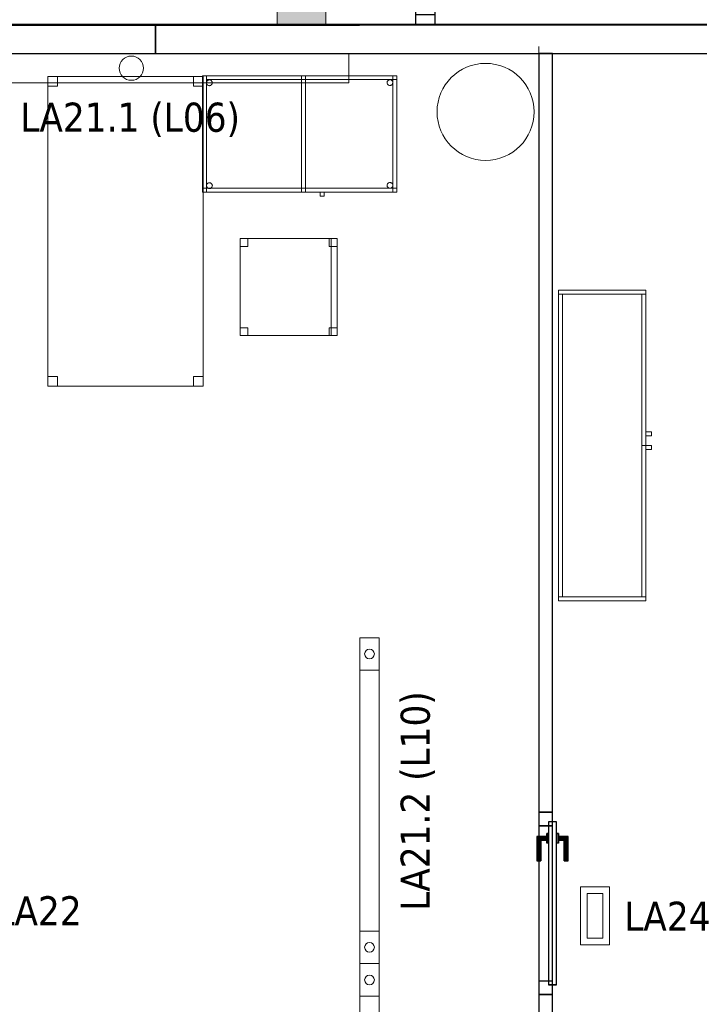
# Model space of a CAD drawing. Header units: metres. Extents: x 391.1 to 427.5, y 12.8 to 28.4.
# Tile 230 of 234: x 413.7 to 417.2, y 19.3 to 24.4. Entities that reach past the tile are written whole.
import ezdxf

# ---------------------------------------------------------------- set-up
doc = ezdxf.new("R2010")
doc.units = ezdxf.units.M
doc.layers.add('01_CARPINTERIA', color=5, linetype='Continuous', lineweight=25, true_color=0x0000ff)
doc.layers.add('01_SUELOS', color=7, linetype='Continuous', lineweight=25, true_color=0x007f00)
for name, color, linetype, lineweight in [('02_MOBILIARIO', 7, 'Continuous', 18), ('A-COLS-____-MCUT', 7, 'Continuous', 18), ('A-COLS-____-OTLN', 7, 'Continuous', 18), ('A-DETL-____-MBND', 7, 'Continuous', 18), ('A-DETL-GENF-OTLN', 7, 'Continuous', 18), ('A-GENM-____-OTLN', 7, 'Continuous', 18), ('A-WALL-____-MCUT', 7, 'Continuous', 25), ('A-WALL-____-OTLN', 7, 'Continuous', 25), ('E-LITE-____-IDEN', 7, 'Continuous', 30), ('E-LITE-EQPM-IDEN', 7, 'Continuous', 30), ('Mobiliario', 7, 'Continuous', 18)]:
    doc.layers.add(name, color=color, linetype=linetype, lineweight=lineweight)
doc.styles.add('Tahoma_4', font='tahoma.ttf', dxfattribs={"height": 0.15})

# ---------------------------------------------------------------- blocks, each defined once
blk = doc.blocks.new('Family - Cadira d_Oficina_PA-152077-03_ENLLUMENAT_P0A')
at = {"layer": 'A-DETL-____-MBND', "color": 253, "true_color": 0xaaaaaa}
for p, q in [((0, 0), (0, 0.5)), ((0, 0.5), (0.5, 0.5)), ((0.5, 0.5), (0, 0.5)), ((0, 0.5), (0, 0)), ((0, 0.46), (0, 0.5)), ((0, 0.5), (0.04, 0.5)), ((0, 0.5), (0, 0.46)), ((0.04, 0.5), (0, 0.5)), ((0.04, 0.46), (0, 0.46)), ((0, 0.46), (0.04, 0.46)), ((0.04, 0.5), (0.04, 0.46)), ((0.04, 0.46), (0.04, 0.5)), ((0.46, 0.46), (0.46, 0.5)), ((0.46, 0.5), (0.5, 0.5)), ((0.46, 0.5), (0.46, 0.46)), ((0.5, 0.5), (0.46, 0.5)), ((0.5, 0.46), (0.46, 0.46)), ((0.46, 0.46), (0.5, 0.46)), ((0.47, 0), (0.47, 0.5)), ((0.47, 0.5), (0.5, 0.5)), ((0.47, 0.5), (0.47, 0)), ((0.5, 0.5), (0.47, 0.5)), ((0.5, 0.5), (0.5, 0)), ((0.5, 0), (0.5, 0.5)), ((0.5, 0.5), (0.5, 0)), ((0.5, 0), (0.5, 0.5)), ((0.5, 0.5), (0.5, 0.46)), ((0.5, 0.46), (0.5, 0.5)), ((0, 0), (0, 0.04)), ((0, 0.04), (0.04, 0.04)), ((0, 0.04), (0, 0)), ((0.04, 0.04), (0, 0.04)), ((0.5, 0), (0, 0)), ((0, 0), (0.5, 0)), ((0.04, 0), (0, 0)), ((0, 0), (0.04, 0)), ((0.04, 0.04), (0.04, 0)), ((0.04, 0), (0.04, 0.04)), ((0.46, 0), (0.46, 0.04)), ((0.46, 0.04), (0.5, 0.04)), ((0.46, 0.04), (0.46, 0)), ((0.5, 0.04), (0.46, 0.04)), ((0.5, 0), (0.46, 0)), ((0.46, 0), (0.5, 0)), ((0.47, 0), (0.5, 0)), ((0.5, 0.04), (0.5, 0)), ((0.5, 0), (0.5, 0.04)), ((0.5, 0), (0.47, 0))]:
    blk.add_line(p, q, dxfattribs=at)
blk = doc.blocks.new('Family - Evans PA-152100-03_ENLLUMENAT_P0A')
at = {"layer": 'A-WALL-____-MCUT', "color": 253, "true_color": 0xaaaaaa}
for p, q in [((1.4919, 0.15), (0, 0.15)), ((0, 0.15), (0, 0)), ((1.4919, 0), (1.4919, 0.15)), ((3.2319, 0.15), (3.2319, 0)), ((3.607, 0.15), (3.2319, 0.15)), ((3.607, 0), (3.607, 0.15)), ((0, 0), (1.4919, 0)), ((3.2319, 0), (3.607, 0))]:
    blk.add_line(p, q, dxfattribs=at)
at = {"layer": 'A-WALL-____-OTLN', "color": 253, "true_color": 0xaaaaaa}
for p, q in [((3.607, 0.15), (0, 0.15)), ((0, 0.15), (0, 0)), ((3.2319, 0.15), (1.4919, 0.15)), ((1.4919, 0.15), (1.4919, 0)), ((3.2319, 0.15), (3.2319, 0)), ((3.607, 0), (3.607, 0.15)), ((0, 0), (3.607, 0)), ((1.4919, 0), (3.2319, 0))]:
    blk.add_line(p, q, dxfattribs=at)
at = {"layer": 'A-WALL-____-OTLN', "color": 253, "lineweight": 18, "true_color": 0xaaaaaa}
blk.add_line((0, 0), (3.607, 0), dxfattribs=at)
blk = doc.blocks.new('Family - LONDR55-XX_ZZ-ARQ-CAA-M3D-Londres55-152116-03_ENLLUMENAT_P0A')
at = {"layer": '01_CARPINTERIA', "color": 161, "true_color": 0xaaaaff}
for p, q in [((0.1263, 0.1487), (0.125, 0.15)), ((0.125, 0.15), (0.125, 0.1)), ((0.125, 0.15), (0.1263, 0.1487)), ((0.25, 0.15), (0.125, 0.15)), ((0.13, 0.145), (0.1263, 0.1487)), ((0.1263, 0.1487), (0.1263, 0.1)), ((0.1263, 0.1487), (0.1263, 0.1)), ((0.1263, 0.1487), (0.13, 0.145)), ((0.25, 0.1487), (0.1263, 0.1487)), ((0.25, 0.1487), (0.1263, 0.1487)), ((0.135, 0.14), (0.13, 0.145)), ((0.13, 0.145), (0.13, 0.1)), ((0.13, 0.145), (0.13, 0.1)), ((0.13, 0.145), (0.135, 0.14)), ((0.25, 0.145), (0.13, 0.145)), ((0.25, 0.145), (0.13, 0.145)), ((0.135, 0.1), (0.135, 0.14)), ((0.135, 0.14), (0.135, 0.1)), ((0.135, 0.14), (0.14, 0.135)), ((0.14, 0.135), (0.135, 0.14)), ((0.135, 0.14), (0.25, 0.14)), ((0.25, 0.14), (0.135, 0.14)), ((0.14, 0.135), (0.14, 0.1)), ((0.14, 0.135), (0.1437, 0.1313)), ((0.1437, 0.1313), (0.14, 0.135)), ((0.14, 0.135), (0.14, 0.1)), ((0.25, 0.135), (0.14, 0.135)), ((0.25, 0.135), (0.14, 0.135)), ((0.1437, 0.1313), (0.1437, 0.1)), ((0.1437, 0.1313), (0.145, 0.13)), ((0.145, 0.13), (0.1437, 0.1313)), ((0.1437, 0.1313), (0.1437, 0.1)), ((0.25, 0.1313), (0.1437, 0.1313)), ((0.25, 0.1313), (0.1437, 0.1313)), ((0.145, 0.13), (0.145, 0.1)), ((0.25, 0.13), (0.145, 0.13)), ((0.25, 0.1487), (0.25, 0.15)), ((0.25, 0.15), (0.25, 0.1487)), ((0.25, 0.145), (0.25, 0.1487)), ((0.25, 0.1487), (0.25, 0.145)), ((0.25, 0.145), (0.25, 0.14)), ((0.25, 0.14), (0.25, 0.145)), ((0.25, 0.14), (0.25, 0.135)), ((0.25, 0.135), (0.25, 0.14)), ((0.25, 0.135), (0.25, 0.1313)), ((0.25, 0.1313), (0.25, 0.135)), ((0.25, 0.1313), (0.25, 0.13)), ((0.25, 0.13), (0.25, 0.1313)), ((0.07, 0.07), (0, 0.07)), ((0, 0.07), (0, 0)), ((0.07, 0.07), (0, 0.07)), ((0, 0.07), (0, 0)), ((0.89, 0.09), (0.05, 0.09)), ((0.05, 0.09), (0.05, 0.05)), ((0.89, 0.09), (0.05, 0.09)), ((0.05, 0.09), (0.05, 0.05)), ((0.07, 0), (0.07, 0.07)), ((0.07, 0.07), (0.07, 0)), ((0.16, 0.1), (0.11, 0.1)), ((0.11, 0.1), (0.16, 0.1)), ((0.11, 0.1), (0.11, 0.09)), ((0.11, 0.09), (0.11, 0.1)), ((0.16, 0.09), (0.11, 0.09)), ((0.11, 0.09), (0.16, 0.09)), ((0.1263, 0.1), (0.125, 0.1)), ((0.125, 0.1), (0.1263, 0.1)), ((0.13, 0.1), (0.1263, 0.1)), ((0.1263, 0.1), (0.13, 0.1)), ((0.135, 0.1), (0.13, 0.1)), ((0.13, 0.1), (0.135, 0.1)), ((0.14, 0.1), (0.135, 0.1)), ((0.135, 0.1), (0.14, 0.1)), ((0.14, 0.1), (0.1437, 0.1)), ((0.1437, 0.1), (0.14, 0.1)), ((0.1437, 0.1), (0.145, 0.1)), ((0.145, 0.1), (0.1437, 0.1)), ((0.16, 0.1), (0.16, 0.09)), ((0.16, 0.1), (0.16, 0.09)), ((0.94, 0.07), (0.87, 0.07)), ((0.87, 0.07), (0.87, 0)), ((0.94, 0.07), (0.87, 0.07)), ((0.87, 0.07), (0.87, 0)), ((0.89, 0.05), (0.89, 0.09)), ((0.89, 0.09), (0.89, 0.05)), ((0.94, 0), (0.94, 0.07)), ((0.94, 0.07), (0.94, 0)), ((0, 0), (0.07, 0)), ((0, 0), (0.07, 0)), ((0.05, 0.05), (0.89, 0.05)), ((0.05, 0.05), (0.89, 0.05)), ((0.11, 0.05), (0.16, 0.05)), ((0.16, 0.05), (0.11, 0.05)), ((0.11, 0.05), (0.11, 0.04)), ((0.11, 0.04), (0.11, 0.05)), ((0.11, 0.04), (0.16, 0.04)), ((0.16, 0.04), (0.11, 0.04)), ((0.1263, 0.04), (0.125, 0.04)), ((0.125, 0.04), (0.1263, 0.04)), ((0.125, 0.04), (0.125, -0.01)), ((0.13, 0.04), (0.1263, 0.04)), ((0.1263, 0.04), (0.13, 0.04)), ((0.1263, 0.04), (0.1263, -0.0087)), ((0.1263, 0.04), (0.1263, -0.0087)), ((0.13, 0.04), (0.135, 0.04)), ((0.135, 0.04), (0.13, 0.04)), ((0.13, 0.04), (0.13, -0.005)), ((0.13, 0.04), (0.13, -0.005)), ((0.13, -0.005), (0.135, 0)), ((0.135, 0), (0.13, -0.005)), ((0.135, 0.04), (0.14, 0.04)), ((0.14, 0.04), (0.135, 0.04)), ((0.135, 0), (0.135, 0.04)), ((0.135, 0.04), (0.135, 0)), ((0.14, 0.005), (0.135, 0)), ((0.135, 0), (0.14, 0.005)), ((0.25, 0), (0.135, 0)), ((0.135, 0), (0.25, 0)), ((0.14, 0.04), (0.1437, 0.04)), ((0.1437, 0.04), (0.14, 0.04)), ((0.14, 0.04), (0.14, 0.005)), ((0.14, 0.04), (0.14, 0.005)), ((0.1437, 0.0087), (0.14, 0.005)), ((0.14, 0.005), (0.1437, 0.0087)), ((0.14, 0.005), (0.25, 0.005)), ((0.14, 0.005), (0.25, 0.005)), ((0.1437, 0.04), (0.145, 0.04)), ((0.145, 0.04), (0.1437, 0.04)), ((0.1437, 0.04), (0.1437, 0.0087)), ((0.1437, 0.04), (0.1437, 0.0087)), ((0.145, 0.01), (0.1437, 0.0087)), ((0.1437, 0.0087), (0.145, 0.01)), ((0.1437, 0.0087), (0.25, 0.0087)), ((0.1437, 0.0087), (0.25, 0.0087)), ((0.145, 0.04), (0.145, 0.01)), ((0.145, 0.01), (0.25, 0.01)), ((0.16, 0.05), (0.16, 0.04)), ((0.16, 0.05), (0.16, 0.04)), ((0.25, 0.0087), (0.25, 0.01)), ((0.25, 0.01), (0.25, 0.0087)), ((0.25, 0.005), (0.25, 0.0087)), ((0.25, 0.0087), (0.25, 0.005)), ((0.25, 0.005), (0.25, 0)), ((0.25, 0), (0.25, 0.005)), ((0.25, 0), (0.25, -0.005)), ((0.25, -0.005), (0.25, 0)), ((0.87, 0), (0.94, 0)), ((0.87, 0), (0.94, 0)), ((0.125, -0.01), (0.1263, -0.0087)), ((0.1263, -0.0087), (0.125, -0.01)), ((0.125, -0.01), (0.25, -0.01)), ((0.1263, -0.0087), (0.13, -0.005)), ((0.13, -0.005), (0.1263, -0.0087)), ((0.1263, -0.0087), (0.25, -0.0087)), ((0.1263, -0.0087), (0.25, -0.0087)), ((0.13, -0.005), (0.25, -0.005)), ((0.13, -0.005), (0.25, -0.005)), ((0.25, -0.005), (0.25, -0.0087)), ((0.25, -0.0087), (0.25, -0.005)), ((0.25, -0.0087), (0.25, -0.01)), ((0.25, -0.01), (0.25, -0.0087))]:
    blk.add_line(p, q, dxfattribs=at)
blk = doc.blocks.new('Family - Porta PA-152117-03_ENLLUMENAT_P0A')
blk.add_blockref('Family - LONDR55-XX_ZZ-ARQ-CAA-M3D-Londres55-152116-03_ENLLUMENAT_P0A', (0, 0))
blk = doc.blocks.new('Family - Pilar PA-152146-03_ENLLUMENAT_P0A')
at = {"layer": 'A-COLS-____-MCUT', "color": 253, "true_color": 0xaaaaaa}
for start, end in [(360, 180), (180, 360)]:
    blk.add_arc((0.25, 0.25), 0.25, start, end, dxfattribs=at)
at = {"layer": 'A-COLS-____-OTLN', "color": 253, "true_color": 0xaaaaaa}
for start, end in [(360, 180), (180, 360)]:
    blk.add_arc((0.25, 0.25), 0.25, start, end, dxfattribs=at)
blk = doc.blocks.new('Family - Evans PA-152164-03_ENLLUMENAT_P0A')
at = {"layer": 'A-WALL-____-MCUT', "color": 253, "true_color": 0xaaaaaa}
for p, q in [((0.05, 0.1), (0, 0.1)), ((0, 0.1), (0, 0)), ((0.05, 0), (0.05, 0.1)), ((0.99, 0.1), (0.99, 0)), ((1.54, 0.1), (0.99, 0.1)), ((1.54, 0), (1.54, 0.1)), ((0, 0), (0.05, 0)), ((0.99, 0), (1.54, 0))]:
    blk.add_line(p, q, dxfattribs=at)
at = {"layer": 'A-WALL-____-OTLN', "color": 253, "true_color": 0xaaaaaa}
for p, q in [((1.54, 0.1), (0, 0.1)), ((0, 0.1), (0, 0)), ((0.05, 0), (0.05, 0.1)), ((0.99, 0.1), (0.05, 0.1)), ((0.99, 0), (0.99, 0.1)), ((1.54, 0), (1.54, 0.1)), ((0, 0), (1.54, 0)), ((0.05, 0), (0.99, 0))]:
    blk.add_line(p, q, dxfattribs=at)
at = {"layer": 'A-WALL-____-OTLN', "color": 253, "lineweight": 18, "true_color": 0xaaaaaa}
blk.add_line((0, 0), (1.54, 0), dxfattribs=at)
blk = doc.blocks.new('Family - Taula 160X80_PA-152273-03_ENLLUMENAT_P0A')
at = {"layer": 'A-DETL-____-MBND', "color": 253, "true_color": 0xaaaaaa}
for p, q in [((0, 1.5469), (0, 1.5969)), ((0, 1.5969), (0.05, 1.5969)), ((0, 1.5969), (0, 1.5469)), ((0.05, 1.5969), (0, 1.5969)), ((0, 0), (0, 1.5969)), ((0, 1.5969), (0.8001, 1.5969)), ((0, 1.5969), (0, 0)), ((0.8001, 1.5969), (0, 1.5969)), ((0.05, 1.5969), (0.05, 1.5469)), ((0.05, 1.5469), (0.05, 1.5969)), ((0.7501, 1.5469), (0.7501, 1.5969)), ((0.7501, 1.5969), (0.8001, 1.5969)), ((0.7501, 1.5969), (0.7501, 1.5469)), ((0.8001, 1.5969), (0.7501, 1.5969)), ((0.8001, 1.5969), (0.8001, 0)), ((0.8001, 0), (0.8001, 1.5969)), ((0.8001, 1.5969), (0.8001, 1.5469)), ((0.8001, 1.5469), (0.8001, 1.5969)), ((0.05, 1.5469), (0, 1.5469)), ((0, 1.5469), (0.05, 1.5469)), ((0.8001, 1.5469), (0.7501, 1.5469)), ((0.7501, 1.5469), (0.8001, 1.5469)), ((0, 0), (0, 0.05)), ((0, 0.05), (0.05, 0.05)), ((0, 0.05), (0, 0)), ((0.05, 0.05), (0, 0.05)), ((0.05, 0), (0, 0)), ((0, 0), (0.05, 0)), ((0.8001, 0), (0, 0)), ((0, 0), (0.8001, 0)), ((0.05, 0.05), (0.05, 0)), ((0.05, 0), (0.05, 0.05)), ((0.7501, 0), (0.7501, 0.05)), ((0.7501, 0.05), (0.8001, 0.05)), ((0.7501, 0.05), (0.7501, 0)), ((0.8001, 0.05), (0.7501, 0.05)), ((0.8001, 0), (0.7501, 0)), ((0.7501, 0), (0.8001, 0)), ((0.8001, 0.05), (0.8001, 0)), ((0.8001, 0), (0.8001, 0.05))]:
    blk.add_line(p, q, dxfattribs=at)
blk = doc.blocks.new('Family - LONDR55-XX_ZZ-ARQ-CAA-M3D-Londres55-152321-03_ENLLUMENAT_P0A')
at = {"layer": '01_SUELOS', "color": 9, "true_color": 0xaad4aa}
for p, q in [((6.46, 0.7095), (17.78, 0.7159)), ((6.46, 0.7095), (17.78, 0.7159)), ((17.78, 0.7159), (6.46, 0.7095)), ((17.78, 0.7159), (6.46, 0.7095))]:
    blk.add_line(p, q, dxfattribs=at)
blk = doc.blocks.new('Family - Evans PA-152325-03_ENLLUMENAT_P0A')
at = {"layer": 'A-WALL-____-MCUT', "color": 253, "true_color": 0xaaaaaa}
for p, q in [((6.7, 0.15), (0, 0.15)), ((6.7, 0), (6.7, 0.15)), ((0, 0), (6.7, 0))]:
    blk.add_line(p, q, dxfattribs=at)
at = {"layer": 'A-WALL-____-OTLN', "color": 253, "true_color": 0xaaaaaa}
for p, q in [((6.7, 0.15), (0, 0.15)), ((6.7, 0), (6.7, 0.15)), ((0, 0), (6.7, 0))]:
    blk.add_line(p, q, dxfattribs=at)
at = {"layer": 'A-WALL-____-OTLN', "color": 253, "lineweight": 18, "true_color": 0xaaaaaa}
blk.add_line((0, 0), (6.7, 0), dxfattribs=at)
blk = doc.blocks.new('Family - Armai 160x45_PA-152386-03_ENLLUMENAT_P0A')
at = {"layer": '02_MOBILIARIO', "color": 253, "true_color": 0xaaaaaa}
for p, q in [((0, 1.58), (0, 1.6)), ((0, 1.6), (0.45, 1.6)), ((0, 0), (0, 1.6)), ((0, 1.6), (0, 0)), ((0, 1.6), (0.45, 1.6)), ((0.45, 1.6), (0, 1.6)), ((0.45, 1.58), (0, 1.58)), ((0, 0.02), (0, 1.58)), ((0, 1.58), (0.02, 1.58)), ((0.02, 1.58), (0.02, 0.02)), ((0.43, 0.8), (0.43, 1.58)), ((0.43, 1.58), (0.45, 1.58)), ((0.45, 1.58), (0.45, 1.6)), ((0.45, 1.6), (0.45, 0)), ((0.45, 0), (0.45, 1.6)), ((0.45, 1.58), (0.45, 0.8)), ((0.45, 0.85), (0.45, 0.87)), ((0.45, 0.87), (0.48, 0.87)), ((0.45, 0.87), (0.48, 0.87)), ((0.45, 0.87), (0.45, 0.85)), ((0.48, 0.87), (0.48, 0.85)), ((0.48, 0.85), (0.48, 0.87)), ((0.48, 0.85), (0.45, 0.85)), ((0.45, 0.85), (0.48, 0.85)), ((0.43, 0.02), (0.43, 0.8)), ((0.43, 0.8), (0.45, 0.8)), ((0.43, 0.8), (0.45, 0.8)), ((0.45, 0.8), (0.45, 0.02)), ((0.45, 0.78), (0.45, 0.8)), ((0.45, 0.8), (0.48, 0.8)), ((0.45, 0.8), (0.48, 0.8)), ((0.45, 0.8), (0.45, 0.78)), ((0.48, 0.78), (0.45, 0.78)), ((0.45, 0.78), (0.48, 0.78)), ((0.48, 0.8), (0.48, 0.78)), ((0.48, 0.78), (0.48, 0.8)), ((0, 0), (0, 0.02)), ((0, 0.02), (0.45, 0.02)), ((0, 0.02), (0.02, 0.02)), ((0.45, 0), (0, 0)), ((0, 0), (0.45, 0)), ((0.45, 0), (0, 0)), ((0.43, 0.02), (0.45, 0.02)), ((0.45, 0), (0.45, 0.02))]:
    blk.add_line(p, q, dxfattribs=at)
at = {"layer": 'Mobiliario', "color": 253, "true_color": 0xaaaaaa}
for p, q in [((0.45, 1.6), (0, 1.6)), ((0, 1.6), (0, 1.58)), ((0, 1.58), (0.45, 1.58)), ((0.02, 1.58), (0, 1.58)), ((0, 1.58), (0, 0.02)), ((0.02, 0.02), (0.02, 1.58)), ((0.45, 1.58), (0.43, 1.58)), ((0.43, 1.58), (0.43, 0.8)), ((0.45, 1.58), (0.45, 1.6)), ((0.45, 0.8), (0.45, 1.58)), ((0.45, 0.8), (0.43, 0.8)), ((0.43, 0.8), (0.43, 0.02)), ((0.43, 0.8), (0.45, 0.8)), ((0.45, 0.02), (0.45, 0.8)), ((0.45, 0.02), (0, 0.02)), ((0, 0.02), (0, 0)), ((0, 0.02), (0.02, 0.02)), ((0, 0), (0.45, 0)), ((0.43, 0.02), (0.45, 0.02)), ((0.45, 0), (0.45, 0.02))]:
    blk.add_line(p, q, dxfattribs=at)
blk = doc.blocks.new('Family - Evans PA-152414-03_ENLLUMENAT_P0A')
at = {"layer": 'A-WALL-____-MCUT', "color": 253, "true_color": 0xaaaaaa}
for p, q in [((3.9101, 0.07), (0, 0.07)), ((0, 0.07), (0, 0)), ((3.9101, 0), (3.9101, 0.07)), ((5.0426, 0.07), (4.8501, 0.07)), ((4.8501, 0.07), (4.8501, 0)), ((0, 0), (3.9101, 0)), ((4.8501, 0), (5.0426, 0))]:
    blk.add_line(p, q, dxfattribs=at)
at = {"layer": 'A-WALL-____-OTLN', "color": 253, "true_color": 0xaaaaaa}
for p, q in [((10.9592, 0.07), (0, 0.07)), ((0, 0.07), (0, 0)), ((3.9101, 0), (3.9101, 0.07)), ((4.8501, 0.07), (3.9101, 0.07)), ((4.8501, 0), (4.8501, 0.07)), ((0, 0), (10.9592, 0)), ((3.9101, 0), (4.8501, 0))]:
    blk.add_line(p, q, dxfattribs=at)
at = {"layer": 'A-WALL-____-OTLN', "color": 253, "lineweight": 18, "true_color": 0xaaaaaa}
blk.add_line((-0.0371, 0), (10.9592, 0), dxfattribs=at)
blk = doc.blocks.new('Family - Vano de puerta PA-152418-03_ENLLUMENAT_P0A')
at = {"layer": 'A-GENM-____-OTLN', "color": 253, "true_color": 0xaaaaaa}
for p, q in [((416.482, 20.2895), (416.412, 20.2895)), ((416.412, 20.2895), (416.412, 19.3495)), ((416.482, 20.2895), (416.412, 20.2895)), ((416.412, 19.3495), (416.412, 20.2895)), ((416.482, 19.3495), (416.482, 20.2895)), ((416.482, 20.2895), (416.482, 19.3495)), ((416.412, 19.3495), (416.482, 19.3495)), ((416.482, 19.3495), (416.412, 19.3495))]:
    blk.add_line(p, q, dxfattribs=at)
blk = doc.blocks.new('Family - LONDR55-XX_ZZ-ARQ-CAA-M3D-Londres55-152611-03_ENLLUMENAT_P0A')
at = {"layer": '01_SUELOS', "color": 9, "true_color": 0xaad4aa}
for p, q in [((21.9598, 11.109), (10.6397, 11.1025)), ((10.6397, 11.1025), (21.9598, 11.109))]:
    blk.add_line(p, q, dxfattribs=at)
blk = doc.blocks.new('Family - Taula 100X60_PA-152682-03_ENLLUMENAT_P0A')
at = {"layer": 'A-DETL-____-MBND', "color": 253, "true_color": 0xaaaaaa}
for p, q in [((0, 0.62), (0, 0.02)), ((0, 0.02), (0, 0.62)), ((1, 0.62), (0, 0.62)), ((0, 0.62), (1, 0.62)), ((0, 0.62), (0.02, 0.62)), ((0.02, 0.62), (0, 0.62)), ((0, 0.02), (0, 0.62)), ((0, 0.62), (0, 0.02)), ((0, 0.62), (0, 0.02)), ((0, 0.02), (0, 0.62)), ((1, 0.62), (0, 0.62)), ((0, 0.62), (1, 0.62)), ((0, 0.04), (0, 0.62)), ((0, 0.62), (1, 0.62)), ((1, 0.62), (0, 0.62)), ((0, 0.62), (0, 0.04)), ((0.02, 0.62), (0.02, 0.02)), ((0.02, 0.02), (0.02, 0.62)), ((0.02, 0.6), (0.02, 0.62)), ((0.02, 0.62), (0.02, 0.6)), ((0.02, 0.62), (1, 0.62)), ((1, 0.62), (0.02, 0.62)), ((0.51, 0.62), (0.53, 0.62)), ((0.53, 0.62), (0.51, 0.62)), ((0.51, 0.02), (0.51, 0.62)), ((0.51, 0.62), (0.51, 0.02)), ((0.51, 0.62), (0.53, 0.62)), ((0.53, 0.62), (0.51, 0.62)), ((0.51, 0.04), (0.51, 0.62)), ((0.51, 0.62), (0.51, 0.04)), ((0.53, 0.62), (0.53, 0.02)), ((0.53, 0.02), (0.53, 0.62)), ((0.53, 0.62), (0.53, 0.04)), ((0.53, 0.04), (0.53, 0.62)), ((0.98, 0.62), (1, 0.62)), ((1, 0.62), (0.98, 0.62)), ((0.98, 0.02), (0.98, 0.62)), ((0.98, 0.62), (0.98, 0.02)), ((1, 0.02), (1, 0.62)), ((1, 0.62), (1, 0.02)), ((1, 0.02), (1, 0.62)), ((1, 0.62), (1, 0.02)), ((1, 0.62), (1, 0.02)), ((1, 0.02), (1, 0.62)), ((1, 0.62), (1, 0.6)), ((1, 0.62), (1, 0.6)), ((1, 0.62), (1, 0.04)), ((1, 0.04), (1, 0.62)), ((1, 0.6), (0.02, 0.6)), ((0.02, 0.6), (1, 0.6)), ((0.0201, 0.5838), (0.0203, 0.5864)), ((0.0203, 0.5864), (0.0201, 0.5838)), ((0.0203, 0.5812), (0.0201, 0.5838)), ((0.0201, 0.5838), (0.0203, 0.5812)), ((0.0203, 0.5864), (0.021, 0.5889)), ((0.021, 0.5889), (0.0203, 0.5864)), ((0.021, 0.5787), (0.0203, 0.5812)), ((0.0203, 0.5812), (0.021, 0.5787)), ((0.021, 0.5889), (0.0221, 0.5913)), ((0.0221, 0.5913), (0.021, 0.5889)), ((0.0221, 0.5764), (0.021, 0.5787)), ((0.021, 0.5787), (0.0221, 0.5764)), ((0.0221, 0.5913), (0.0236, 0.5934)), ((0.0236, 0.5934), (0.0221, 0.5913)), ((0.0236, 0.5742), (0.0221, 0.5764)), ((0.0221, 0.5764), (0.0236, 0.5742)), ((0.0236, 0.5934), (0.0254, 0.5953)), ((0.0254, 0.5953), (0.0236, 0.5934)), ((0.0254, 0.5724), (0.0236, 0.5742)), ((0.0236, 0.5742), (0.0254, 0.5724)), ((0.0254, 0.5953), (0.0275, 0.5968)), ((0.0275, 0.5968), (0.0254, 0.5953)), ((0.0275, 0.5709), (0.0254, 0.5724)), ((0.0254, 0.5724), (0.0275, 0.5709)), ((0.0275, 0.5968), (0.0299, 0.5979)), ((0.0299, 0.5979), (0.0275, 0.5968)), ((0.0299, 0.5698), (0.0275, 0.5709)), ((0.0275, 0.5709), (0.0299, 0.5698)), ((0.0299, 0.5979), (0.0324, 0.5985)), ((0.0324, 0.5985), (0.0299, 0.5979)), ((0.0324, 0.5691), (0.0299, 0.5698)), ((0.0299, 0.5698), (0.0324, 0.5691)), ((0.0324, 0.5985), (0.035, 0.5988)), ((0.035, 0.5988), (0.0324, 0.5985)), ((0.035, 0.5689), (0.0324, 0.5691)), ((0.0324, 0.5691), (0.035, 0.5689)), ((0.035, 0.5988), (0.0376, 0.5985)), ((0.0376, 0.5985), (0.035, 0.5988)), ((0.0376, 0.5691), (0.035, 0.5689)), ((0.035, 0.5689), (0.0376, 0.5691)), ((0.0376, 0.5985), (0.0401, 0.5979)), ((0.0401, 0.5979), (0.0376, 0.5985)), ((0.0401, 0.5698), (0.0376, 0.5691)), ((0.0376, 0.5691), (0.0401, 0.5698)), ((0.0401, 0.5979), (0.0425, 0.5968)), ((0.0425, 0.5968), (0.0401, 0.5979)), ((0.0425, 0.5709), (0.0401, 0.5698)), ((0.0401, 0.5698), (0.0425, 0.5709)), ((0.0425, 0.5968), (0.0446, 0.5953)), ((0.0446, 0.5953), (0.0425, 0.5968)), ((0.0446, 0.5724), (0.0425, 0.5709)), ((0.0425, 0.5709), (0.0446, 0.5724)), ((0.0446, 0.5953), (0.0464, 0.5934)), ((0.0464, 0.5934), (0.0446, 0.5953)), ((0.0464, 0.5742), (0.0446, 0.5724)), ((0.0446, 0.5724), (0.0464, 0.5742)), ((0.0464, 0.5934), (0.0479, 0.5913)), ((0.0479, 0.5913), (0.0464, 0.5934)), ((0.0479, 0.5764), (0.0464, 0.5742)), ((0.0464, 0.5742), (0.0479, 0.5764)), ((0.0479, 0.5913), (0.049, 0.5889)), ((0.049, 0.5889), (0.0479, 0.5913)), ((0.049, 0.5787), (0.0479, 0.5764)), ((0.0479, 0.5764), (0.049, 0.5787)), ((0.049, 0.5889), (0.0497, 0.5864)), ((0.0497, 0.5864), (0.049, 0.5889)), ((0.0497, 0.5812), (0.049, 0.5787)), ((0.049, 0.5787), (0.0497, 0.5812)), ((0.0497, 0.5864), (0.0499, 0.5838)), ((0.0499, 0.5838), (0.0497, 0.5864)), ((0.0499, 0.5838), (0.0497, 0.5812)), ((0.0497, 0.5812), (0.0499, 0.5838)), ((0.9498, 0.585), (0.95, 0.5876)), ((0.95, 0.5876), (0.9498, 0.585)), ((0.95, 0.5824), (0.9498, 0.585)), ((0.9498, 0.585), (0.95, 0.5824)), ((0.95, 0.5876), (0.9507, 0.5901)), ((0.9507, 0.5901), (0.95, 0.5876)), ((0.9507, 0.5799), (0.95, 0.5824)), ((0.95, 0.5824), (0.9507, 0.5799)), ((0.9507, 0.5901), (0.9518, 0.5925)), ((0.9518, 0.5925), (0.9507, 0.5901)), ((0.9518, 0.5776), (0.9507, 0.5799)), ((0.9507, 0.5799), (0.9518, 0.5776)), ((0.9518, 0.5925), (0.9533, 0.5946)), ((0.9533, 0.5946), (0.9518, 0.5925)), ((0.9533, 0.5754), (0.9518, 0.5776)), ((0.9518, 0.5776), (0.9533, 0.5754)), ((0.9533, 0.5946), (0.9551, 0.5965)), ((0.9551, 0.5965), (0.9533, 0.5946)), ((0.9551, 0.5736), (0.9533, 0.5754)), ((0.9533, 0.5754), (0.9551, 0.5736)), ((0.9551, 0.5965), (0.9572, 0.598)), ((0.9572, 0.598), (0.9551, 0.5965)), ((0.9572, 0.5721), (0.9551, 0.5736)), ((0.9551, 0.5736), (0.9572, 0.5721)), ((0.9572, 0.598), (0.9596, 0.5991)), ((0.9596, 0.5991), (0.9572, 0.598)), ((0.9596, 0.571), (0.9572, 0.5721)), ((0.9572, 0.5721), (0.9596, 0.571)), ((0.9596, 0.5991), (0.9621, 0.5997)), ((0.9621, 0.5997), (0.9596, 0.5991)), ((0.9621, 0.5703), (0.9596, 0.571)), ((0.9596, 0.571), (0.9621, 0.5703)), ((0.9621, 0.5997), (0.9647, 0.6)), ((0.9647, 0.6), (0.9621, 0.5997)), ((0.9647, 0.5701), (0.9621, 0.5703)), ((0.9621, 0.5703), (0.9647, 0.5701)), ((0.9647, 0.6), (0.9673, 0.5997)), ((0.9673, 0.5997), (0.9647, 0.6)), ((0.9673, 0.5703), (0.9647, 0.5701)), ((0.9647, 0.5701), (0.9673, 0.5703)), ((0.9673, 0.5997), (0.9698, 0.5991)), ((0.9698, 0.5991), (0.9673, 0.5997)), ((0.9698, 0.571), (0.9673, 0.5703)), ((0.9673, 0.5703), (0.9698, 0.571)), ((0.9698, 0.5991), (0.9722, 0.598)), ((0.9722, 0.598), (0.9698, 0.5991)), ((0.9722, 0.5721), (0.9698, 0.571)), ((0.9698, 0.571), (0.9722, 0.5721)), ((0.9722, 0.598), (0.9743, 0.5965)), ((0.9743, 0.5965), (0.9722, 0.598)), ((0.9743, 0.5736), (0.9722, 0.5721)), ((0.9722, 0.5721), (0.9743, 0.5736)), ((0.9743, 0.5965), (0.9762, 0.5946)), ((0.9762, 0.5946), (0.9743, 0.5965)), ((0.9762, 0.5754), (0.9743, 0.5736)), ((0.9743, 0.5736), (0.9762, 0.5754)), ((0.9762, 0.5946), (0.9776, 0.5925)), ((0.9776, 0.5925), (0.9762, 0.5946)), ((0.9776, 0.5776), (0.9762, 0.5754)), ((0.9762, 0.5754), (0.9776, 0.5776)), ((0.9776, 0.5925), (0.9787, 0.5901)), ((0.9787, 0.5901), (0.9776, 0.5925)), ((0.9787, 0.5799), (0.9776, 0.5776)), ((0.9776, 0.5776), (0.9787, 0.5799)), ((0.9787, 0.5901), (0.9794, 0.5876)), ((0.9794, 0.5876), (0.9787, 0.5901)), ((0.9794, 0.5824), (0.9787, 0.5799)), ((0.9787, 0.5799), (0.9794, 0.5824)), ((0.9794, 0.5876), (0.9796, 0.585)), ((0.9796, 0.585), (0.9794, 0.5876)), ((0.9796, 0.585), (0.9794, 0.5824)), ((0.9794, 0.5824), (0.9796, 0.585)), ((0.0201, 0.0538), (0.0203, 0.0564)), ((0.0203, 0.0564), (0.0201, 0.0538)), ((0.0203, 0.0512), (0.0201, 0.0538)), ((0.0201, 0.0538), (0.0203, 0.0512)), ((0.0203, 0.0564), (0.021, 0.0589)), ((0.021, 0.0589), (0.0203, 0.0564)), ((0.021, 0.0487), (0.0203, 0.0512)), ((0.0203, 0.0512), (0.021, 0.0487)), ((0.021, 0.0589), (0.0221, 0.0613)), ((0.0221, 0.0613), (0.021, 0.0589)), ((0.0221, 0.0613), (0.0236, 0.0634)), ((0.0236, 0.0634), (0.0221, 0.0613)), ((0.0236, 0.0634), (0.0254, 0.0653)), ((0.0254, 0.0653), (0.0236, 0.0634)), ((0.0254, 0.0653), (0.0275, 0.0668)), ((0.0275, 0.0668), (0.0254, 0.0653)), ((0.0275, 0.0668), (0.0299, 0.0679)), ((0.0299, 0.0679), (0.0275, 0.0668)), ((0.0299, 0.0679), (0.0324, 0.0685)), ((0.0324, 0.0685), (0.0299, 0.0679)), ((0.0324, 0.0685), (0.035, 0.0688)), ((0.035, 0.0688), (0.0324, 0.0685)), ((0.035, 0.0688), (0.0376, 0.0685)), ((0.0376, 0.0685), (0.035, 0.0688)), ((0.0376, 0.0685), (0.0401, 0.0679)), ((0.0401, 0.0679), (0.0376, 0.0685)), ((0.0401, 0.0679), (0.0425, 0.0668)), ((0.0425, 0.0668), (0.0401, 0.0679)), ((0.0425, 0.0668), (0.0446, 0.0653)), ((0.0446, 0.0653), (0.0425, 0.0668)), ((0.0446, 0.0653), (0.0464, 0.0634)), ((0.0464, 0.0634), (0.0446, 0.0653)), ((0.0464, 0.0634), (0.0479, 0.0613)), ((0.0479, 0.0613), (0.0464, 0.0634)), ((0.0479, 0.0613), (0.049, 0.0589)), ((0.049, 0.0589), (0.0479, 0.0613)), ((0.049, 0.0589), (0.0497, 0.0564)), ((0.0497, 0.0564), (0.049, 0.0589)), ((0.0497, 0.0512), (0.049, 0.0487)), ((0.049, 0.0487), (0.0497, 0.0512)), ((0.0497, 0.0564), (0.0499, 0.0538)), ((0.0499, 0.0538), (0.0497, 0.0564)), ((0.0499, 0.0538), (0.0497, 0.0512)), ((0.0497, 0.0512), (0.0499, 0.0538)), ((0.9501, 0.055), (0.9503, 0.0576)), ((0.9503, 0.0576), (0.9501, 0.055)), ((0.9503, 0.0524), (0.9501, 0.055)), ((0.9501, 0.055), (0.9503, 0.0524)), ((0.9503, 0.0576), (0.951, 0.0601)), ((0.951, 0.0601), (0.9503, 0.0576)), ((0.951, 0.0499), (0.9503, 0.0524)), ((0.9503, 0.0524), (0.951, 0.0499)), ((0.951, 0.0601), (0.9521, 0.0625)), ((0.9521, 0.0625), (0.951, 0.0601)), ((0.9521, 0.0625), (0.9536, 0.0646)), ((0.9536, 0.0646), (0.9521, 0.0625)), ((0.9536, 0.0646), (0.9554, 0.0664)), ((0.9554, 0.0664), (0.9536, 0.0646)), ((0.9554, 0.0664), (0.9576, 0.0679)), ((0.9576, 0.0679), (0.9554, 0.0664)), ((0.9576, 0.0679), (0.9599, 0.069)), ((0.9599, 0.069), (0.9576, 0.0679)), ((0.9599, 0.069), (0.9625, 0.0697)), ((0.9625, 0.0697), (0.9599, 0.069)), ((0.9625, 0.0697), (0.965, 0.0699)), ((0.965, 0.0699), (0.9625, 0.0697)), ((0.965, 0.0699), (0.9676, 0.0697)), ((0.9676, 0.0697), (0.965, 0.0699)), ((0.9676, 0.0697), (0.9702, 0.069)), ((0.9702, 0.069), (0.9676, 0.0697)), ((0.9702, 0.069), (0.9725, 0.0679)), ((0.9725, 0.0679), (0.9702, 0.069)), ((0.9725, 0.0679), (0.9746, 0.0664)), ((0.9746, 0.0664), (0.9725, 0.0679)), ((0.9746, 0.0664), (0.9765, 0.0646)), ((0.9765, 0.0646), (0.9746, 0.0664)), ((0.9765, 0.0646), (0.978, 0.0625)), ((0.978, 0.0625), (0.9765, 0.0646)), ((0.978, 0.0625), (0.9791, 0.0601)), ((0.9791, 0.0601), (0.978, 0.0625)), ((0.9791, 0.0601), (0.9798, 0.0576)), ((0.9798, 0.0576), (0.9791, 0.0601)), ((0.9798, 0.0524), (0.9791, 0.0499)), ((0.9791, 0.0499), (0.9798, 0.0524)), ((0.9798, 0.0576), (0.98, 0.055)), ((0.98, 0.055), (0.9798, 0.0576)), ((0.98, 0.055), (0.9798, 0.0524)), ((0.9798, 0.0524), (0.98, 0.055)), ((1, 0.04), (0, 0.04)), ((0, 0.04), (1, 0.04)), ((0, 0.02), (1, 0.02)), ((1, 0.02), (0, 0.02)), ((0.02, 0.02), (0, 0.02)), ((0.02, 0.02), (0, 0.02)), ((0, 0.02), (1, 0.02)), ((1, 0.02), (0, 0.02)), ((0.0221, 0.0464), (0.021, 0.0487)), ((0.021, 0.0487), (0.0221, 0.0464)), ((0.0236, 0.0442), (0.0221, 0.0464)), ((0.0221, 0.0464), (0.0236, 0.0442)), ((0.0254, 0.0424), (0.0236, 0.0442)), ((0.0236, 0.0442), (0.0254, 0.0424)), ((0.0275, 0.0409), (0.0254, 0.0424)), ((0.0254, 0.0424), (0.0275, 0.0409)), ((0.0299, 0.0398), (0.0275, 0.0409)), ((0.0275, 0.0409), (0.0299, 0.0398)), ((0.0324, 0.0391), (0.0299, 0.0398)), ((0.0299, 0.0398), (0.0324, 0.0391)), ((0.035, 0.0389), (0.0324, 0.0391)), ((0.0324, 0.0391), (0.035, 0.0389)), ((0.0376, 0.0391), (0.035, 0.0389)), ((0.035, 0.0389), (0.0376, 0.0391)), ((0.0401, 0.0398), (0.0376, 0.0391)), ((0.0376, 0.0391), (0.0401, 0.0398)), ((0.0425, 0.0409), (0.0401, 0.0398)), ((0.0401, 0.0398), (0.0425, 0.0409)), ((0.0446, 0.0424), (0.0425, 0.0409)), ((0.0425, 0.0409), (0.0446, 0.0424)), ((0.0464, 0.0442), (0.0446, 0.0424)), ((0.0446, 0.0424), (0.0464, 0.0442)), ((0.0479, 0.0464), (0.0464, 0.0442)), ((0.0464, 0.0442), (0.0479, 0.0464)), ((0.049, 0.0487), (0.0479, 0.0464)), ((0.0479, 0.0464), (0.049, 0.0487)), ((0.51, 0.02), (0.51, 0.04)), ((0.51, 0.04), (0.51, 0.02)), ((0.51, 0.04), (1, 0.04)), ((1, 0.04), (0.51, 0.04)), ((0.53, 0.04), (0.51, 0.04)), ((0.53, 0.04), (0.51, 0.04)), ((0.53, 0.02), (0.51, 0.02)), ((0.53, 0.02), (0.51, 0.02)), ((1, 0.02), (0.51, 0.02)), ((0.51, 0.02), (1, 0.02)), ((0.6056, 0.02), (0.6256, 0.02)), ((0.6056, 0), (0.6056, 0.02)), ((0.6256, 0.02), (0.6056, 0.02)), ((0.6056, 0.02), (0.6056, 0)), ((0.6256, 0), (0.6056, 0)), ((0.6056, 0), (0.6256, 0)), ((0.6256, 0.02), (0.6256, 0)), ((0.6256, 0), (0.6256, 0.02)), ((0.9521, 0.0475), (0.951, 0.0499)), ((0.951, 0.0499), (0.9521, 0.0475)), ((0.9536, 0.0454), (0.9521, 0.0475)), ((0.9521, 0.0475), (0.9536, 0.0454)), ((0.9554, 0.0436), (0.9536, 0.0454)), ((0.9536, 0.0454), (0.9554, 0.0436)), ((0.9576, 0.0421), (0.9554, 0.0436)), ((0.9554, 0.0436), (0.9576, 0.0421)), ((0.9599, 0.041), (0.9576, 0.0421)), ((0.9576, 0.0421), (0.9599, 0.041)), ((0.9625, 0.0403), (0.9599, 0.041)), ((0.9599, 0.041), (0.9625, 0.0403)), ((0.965, 0.0401), (0.9625, 0.0403)), ((0.9625, 0.0403), (0.965, 0.0401)), ((0.9676, 0.0403), (0.965, 0.0401)), ((0.965, 0.0401), (0.9676, 0.0403)), ((0.9702, 0.041), (0.9676, 0.0403)), ((0.9676, 0.0403), (0.9702, 0.041)), ((0.9725, 0.0421), (0.9702, 0.041)), ((0.9702, 0.041), (0.9725, 0.0421)), ((0.9746, 0.0436), (0.9725, 0.0421)), ((0.9725, 0.0421), (0.9746, 0.0436)), ((0.9765, 0.0454), (0.9746, 0.0436)), ((0.9746, 0.0436), (0.9765, 0.0454)), ((0.978, 0.0475), (0.9765, 0.0454)), ((0.9765, 0.0454), (0.978, 0.0475)), ((0.9791, 0.0499), (0.978, 0.0475)), ((0.978, 0.0475), (0.9791, 0.0499)), ((1, 0.02), (0.98, 0.02)), ((1, 0.02), (0.98, 0.02)), ((1, 0.04), (1, 0.02)), ((1, 0.04), (1, 0.02))]:
    blk.add_line(p, q, dxfattribs=at)
blk = doc.blocks.new('LONDR55-XX_ZZ-ARQ-CAA-M3D-Londres55_ifc-1-03_ENLLUMENAT_P0A')
at = {"layer": '01_CARPINTERIA', "color": 253, "lineweight": 18, "true_color": 0xaaaaaa, "rotation": 270}
blk.add_blockref('Family - Porta PA-152117-03_ENLLUMENAT_P0A', (416.412, 20.2895), dxfattribs=at)
at = {"layer": '01_SUELOS', "color": 253, "lineweight": 18, "true_color": 0xaaaaaa}
for name, p in [('Family - LONDR55-XX_ZZ-ARQ-CAA-M3D-Londres55-152321-03_ENLLUMENAT_P0A', (403.3569, 23.6337)), ('Family - LONDR55-XX_ZZ-ARQ-CAA-M3D-Londres55-152611-03_ENLLUMENAT_P0A', (399.1772, 13.2406))]:
    blk.add_blockref(name, p, dxfattribs=at)
at = {"layer": '02_MOBILIARIO', "color": 253, "lineweight": 18, "true_color": 0xaaaaaa}
for name, p in [('Family - Taula 160X80_PA-152273-03_ENLLUMENAT_P0A', (413.8827, 22.4855)), ('Family - Taula 100X60_PA-152682-03_ENLLUMENAT_P0A', (414.6797, 23.4655)), ('Family - Cadira d_Oficina_PA-152077-03_ENLLUMENAT_P0A', (414.8721, 22.7461)), ('Family - Armai 160x45_PA-152386-03_ENLLUMENAT_P0A', (416.5127, 21.3796))]:
    blk.add_blockref(name, p, dxfattribs=at)
at = {"layer": 'A-COLS-____-OTLN', "color": 253, "lineweight": 18, "true_color": 0xaaaaaa}
blk.add_blockref('Family - Pilar PA-152146-03_ENLLUMENAT_P0A', (415.887, 23.6495), dxfattribs=at)
at = {"layer": 'A-GENM-____-OTLN', "color": 253, "lineweight": 18, "true_color": 0xaaaaaa}
blk.add_blockref('Family - Vano de puerta PA-152418-03_ENLLUMENAT_P0A', (0, 0), dxfattribs=at)
at = {"layer": 'A-WALL-____-OTLN', "color": 253, "lineweight": 18, "true_color": 0xaaaaaa}
for name, p, rotation in [('Family - Evans PA-152164-03_ENLLUMENAT_P0A', (415.8769, 24.3496), 90), ('Family - Evans PA-152100-03_ENLLUMENAT_P0A', (414.4369, 24.3496), 180), ('Family - Evans PA-152325-03_ENLLUMENAT_P0A', (421.1369, 24.3496), 180), ('Family - Evans PA-152414-03_ENLLUMENAT_P0A', (416.412, 24.1996), 270)]:
    blk.add_blockref(name, p, dxfattribs=dict(at, rotation=rotation))
blk = doc.blocks.new('ZYR_06_02_03 Aplic Circular 2 - L 07-831984-03_ENLLUMENAT_P0A')
at = {"layer": 'A-DETL-GENF-OTLN', "true_color": 0x00c400}
blk.add_hatch(color=92, dxfattribs=at).paths.add_polyline_path([(0.125, 0), (-0.125, 0), (-0.125, -0.125), (0.125, -0.125)])
at = {"layer": 'A-DETL-GENF-OTLN', "color": 92, "true_color": 0x00c400}
for p, q in [((0.125, 0), (-0.125, 0)), ((-0.125, 0), (-0.125, -0.125)), ((-0.125, 0), (0.125, 0)), ((-0.125, -0.125), (-0.125, 0)), ((0.125, -0.125), (0.125, 0)), ((0.125, 0), (0.125, -0.125)), ((-0.125, -0.125), (0.125, -0.125)), ((0.125, -0.125), (-0.125, -0.125))]:
    blk.add_line(p, q, dxfattribs=at)
blk.add_arc((0, -0.125), 0.125, 180, 360, dxfattribs=at)
blk = doc.blocks.new('ZYR_06_03 Emer Sostre Rect - 01 Emergencia Superficie 01-829055-03_ENLLUMENAT_P0A')
at = {"layer": 'A-DETL-GENF-OTLN', "color": 6, "true_color": 0xff00ff}
for p, q in [((-0.15, 0.075), (0.15, 0.075)), ((-0.15, -0.075), (-0.15, 0.075)), ((0.15, 0.075), (0.15, -0.075)), ((-0.1157, 0.0407), (0.1157, 0.0407)), ((-0.1157, -0.0407), (-0.1157, 0.0407)), ((0.1157, 0.0407), (0.1157, -0.0407)), ((0.1157, -0.0407), (-0.1157, -0.0407)), ((0.15, -0.075), (-0.15, -0.075))]:
    blk.add_line(p, q, dxfattribs=at)
blk = doc.blocks.new('ZYR_06_02_05 LLuminària Suspesa - L10-850708-03_ENLLUMENAT_P0A')
at = {"layer": 'A-DETL-GENF-OTLN', "color": 92, "true_color": 0x00c400}
for p, q in [((-0.84, 0.05), (0.84, 0.05)), ((-0.84, -0.05), (-0.84, 0.05)), ((-0.672, 0.05), (-0.672, -0.05)), ((0.672, 0.05), (0.672, -0.05)), ((0.84, 0.05), (0.84, -0.05)), ((0.84, -0.05), (-0.84, -0.05))]:
    blk.add_line(p, q, dxfattribs=at)
for centre in [(-0.756, 0), (0.756, 0)]:
    blk.add_circle(centre, 0.025, dxfattribs=at)
blk = doc.blocks.new('ZYR_06_02_05 LLuminaria Lineal Superficie - L06-666138-03_ENLLUMENAT_P0A')
at = {"layer": 'A-DETL-GENF-OTLN', "color": 92, "true_color": 0x00c400}
for p, q in [((-1.12, 0.075), (1.12, 0.075)), ((-1.12, -0.075), (-1.12, 0.075)), ((1.12, 0.075), (1.12, -0.075)), ((1.12, -0.075), (-1.12, -0.075))]:
    blk.add_line(p, q, dxfattribs=at)
blk.add_circle((0, 0), 0.0625, dxfattribs=at)

msp = doc.modelspace()

# ---------------------------------------------------------------- block references
at = {"lineweight": 5}
msp.add_blockref('LONDR55-XX_ZZ-ARQ-CAA-M3D-Londres55_ifc-1-03_ENLLUMENAT_P0A', (0, 0), dxfattribs=at)
at = {"layer": 'A-DETL-GENF-OTLN', "color": 92, "true_color": 0x00c400}
for name, p, rotation in [('ZYR_06_02_03 Aplic Circular 2 - L 07-831984-03_ENLLUMENAT_P0A', (415.1886, 24.3496), 180), ('ZYR_06_02_05 LLuminaria Lineal Superficie - L06-666138-03_ENLLUMENAT_P0A', (414.3126, 24.1246), 180), ('ZYR_06_02_05 LLuminària Suspesa - L10-850708-03_ENLLUMENAT_P0A', (415.5392, 20.3493), 269.9999999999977), ('ZYR_06_02_05 LLuminària Suspesa - L10-850708-03_ENLLUMENAT_P0A', (415.5392, 18.6693), 269.9999999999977)]:
    msp.add_blockref(name, p, dxfattribs=dict(at, rotation=rotation))
at = {"layer": 'A-DETL-GENF-OTLN', "color": 6, "true_color": 0xff00ff, "rotation": 89.99999999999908}
msp.add_blockref('ZYR_06_03 Emer Sostre Rect - 01 Emergencia Superficie 01-829055-03_ENLLUMENAT_P0A', (416.7007, 19.7555), dxfattribs=at)

# ---------------------------------------------------------------- texts
at = {"layer": 'E-LITE-EQPM-IDEN', "insert": (413.7403, 23.947), "char_height": 0.15, "width": 1.382911, "attachment_point": 1, "style": 'Tahoma_4'}
msp.add_mtext('LA21.1 (L06)', dxfattribs=at)
at = {"layer": 'E-LITE-EQPM-IDEN', "insert": (415.6997, 19.7813), "char_height": 0.15, "width": 1.382911, "attachment_point": 1, "rotation": 90, "style": 'Tahoma_4'}
msp.add_mtext('LA21.2 (L10)', dxfattribs=at)

# ---------------------------------------------------------------- next in the draw order: texts
at = {"layer": 'E-LITE-____-IDEN', "char_height": 0.15, "width": 0.533122, "attachment_point": 1, "style": 'Tahoma_4', "bg_fill": 3, "box_fill_scale": 1.25, "bg_fill_color": 256, "bg_fill_true_color": 13158600, "bg_fill_transparency": 0}
for s, insert in [('LA22', (413.6117, 19.8566)), ('LA24', (416.8513, 19.8285))]:
    msp.add_mtext(s, dxfattribs=dict(at, insert=insert))

doc.saveas('drawing.dxf')
